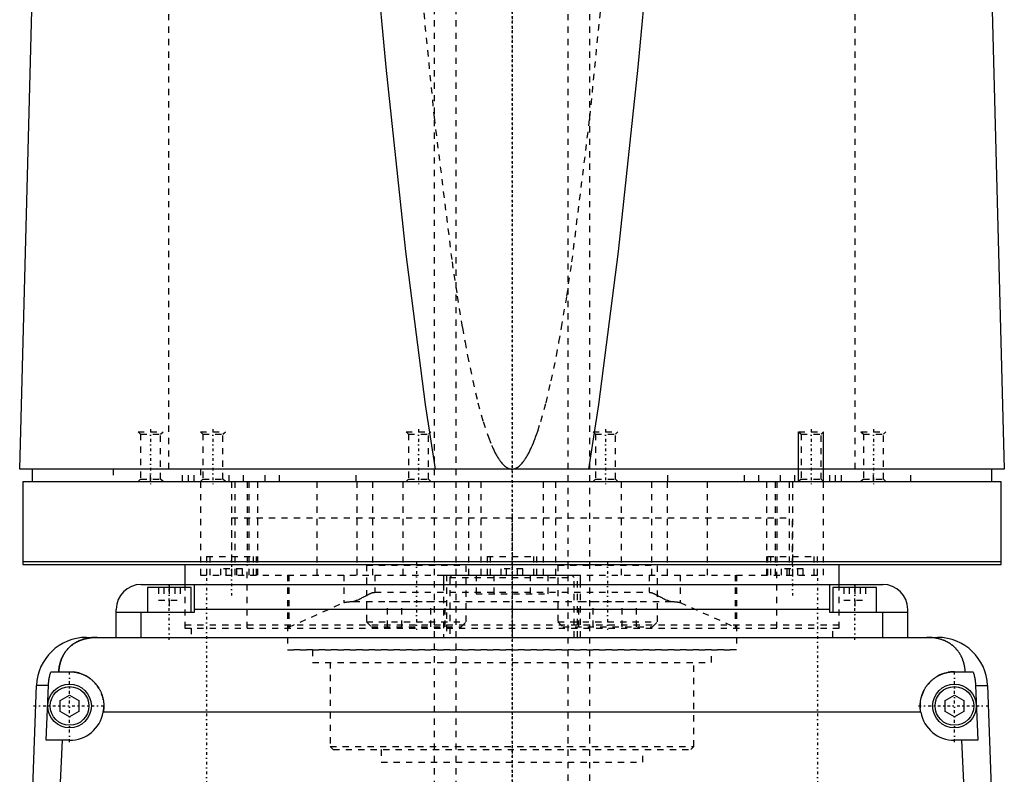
# Model space of a CAD drawing. Extents: x -120 to 120, y -1 to 834.
# Tile 3 of 9: x -79 to 79, y 439 to 560. Entities that reach past the tile are written whole.
import ezdxf

# ---------------------------------------------------------------- set-up
doc = ezdxf.new("R2010")
doc.units = 0
doc.linetypes.add('CENTER', pattern=[1.5, 0.45, -0.5, 0.05, -0.5])
doc.linetypes.add('DASHED', pattern=[2, 1, -1])
for name, color, linetype in [('AM_0', 7, 'CONTINUOUS'), ('AM_10', 7, 'CONTINUOUS'), ('AM_3', 7, 'DASHED'), ('AM_7', 7, 'CENTER')]:
    doc.layers.add(name, color=color, linetype=linetype)

msp = doc.modelspace()

# ---------------------------------------------------------------- linework, layer by layer
at = {"layer": 'AM_0', "color": 7, "linetype": 'CONTINUOUS'}
for p, q in [((-79, 487.5), (-76.83, 568.63)), ((76.83, 568.63), (79, 487.5)), ((79, 487.5), (-79, 487.5)), ((-77, 487.5), (-77, 485.5)), ((77, 485.5), (77, 487.5)), ((-78.5, 485.5), (78.5, 485.5)), ((-78.5, 485.5), (-78.5, 472.2)), ((78.5, 472.2), (78.5, 485.5)), ((-78.5, 472.7), (78.5, 472.7)), ((-78.5, 472.2), (78.5, 472.2)), ((-52.5, 472.2), (-52.5, 469)), ((52.5, 469), (52.5, 472.2)), ((-11, 470.5), (-11, 469)), ((-11, 470.5), (11, 470.5)), ((11, 469), (11, 470.5)), ((-59.5, 469), (59.5, 469)), ((-58.5, 468.5), (-58.5, 464.5)), ((-51.5, 468.5), (-58.5, 468.5)), ((-55, 469), (-55, 468.5)), ((-51.5, 464.5), (-51.5, 468.5)), ((-51, 469), (-51, 464.5)), ((51, 464.5), (51, 469)), ((51.5, 468.5), (51.5, 464.5)), ((58.5, 468.5), (51.5, 468.5)), ((55, 469), (55, 468.5)), ((58.5, 464.5), (58.5, 468.5)), ((-63.5, 460.5), (-63.5, 465)), ((51, 465), (-51, 465)), ((63.5, 460.5), (63.5, 465)), ((-51, 464.5), (-63.5, 464.5)), ((-59.5, 460.5), (-59.5, 464.5)), ((63.5, 464.5), (51, 464.5)), ((59.5, 460.5), (59.5, 464.5)), ((-68.3, 460.5), (68.3, 460.5)), ((-73.97, 455), (-71, 455)), ((71, 455), (73.97, 455)), ((-77.28, 426.46), (-76.29, 452.8)), ((-74.4, 452.8), (-76.29, 452.8)), ((-74.75, 444), (-74.4, 452.8)), ((74.4, 452.8), (76.29, 452.8)), ((74.4, 452.8), (74.75, 444)), ((76.29, 452.8), (77.28, 426.46)), ((-72.5, 450.37), (-71, 451.23)), ((-72.5, 448.63), (-72.5, 450.37)), ((-71, 451.23), (-69.5, 450.37)), ((-69.5, 450.37), (-69.5, 448.63)), ((69.5, 450.37), (71, 451.23)), ((69.5, 448.63), (69.5, 450.37)), ((71, 451.23), (72.5, 450.37)), ((72.5, 450.37), (72.5, 448.63)), ((-71, 447.77), (-72.5, 448.63)), ((-69.5, 448.63), (-71, 447.77)), ((65.59, 448.5), (-65.59, 448.5)), ((71, 447.77), (69.5, 448.63)), ((72.5, 448.63), (71, 447.77)), ((-71, 444), (-74.75, 444)), ((-72.2, 444), (-72.97, 426.46)), ((74.75, 444), (71, 444)), ((72.97, 426.46), (72.2, 444))]:
    msp.add_line(p, q, dxfattribs=at)
for points in [[(-12.26, 487.5, 0), (-13.86, 497.87, 0), (-17.03, 522.41, 0), (-20.18, 551.98, 0), (-21.74, 568.63, 0)], [(21.74, 568.63, 0), (20.18, 551.98, 0), (17.03, 522.41, 0), (13.86, 497.87, 0), (12.26, 487.5, 0)], [(-66.56, 460.5, 0), (-66.61, 460.5, 0), (-66.7, 460.5, 0), (-66.8, 460.5, 0), (-66.84, 460.5, 0), (-66.89, 460.49, 0), (-66.98, 460.49, 0), (-67.08, 460.49, 0), (-67.17, 460.48, 0), (-67.26, 460.47, 0), (-67.35, 460.47, 0), (-67.4, 460.46, 0), (-67.45, 460.46, 0), (-67.54, 460.45, 0), (-67.63, 460.44, 0), (-67.72, 460.42, 0), (-67.82, 460.41, 0), (-67.91, 460.4, 0), (-67.95, 460.39, 0), (-68, 460.38, 0), (-68.09, 460.37, 0), (-68.18, 460.35, 0), (-68.23, 460.34, 0), (-68.27, 460.33, 0), (-68.36, 460.31, 0), (-68.45, 460.29, 0), (-68.49, 460.28, 0), (-68.53, 460.27, 0), (-68.62, 460.24, 0), (-68.71, 460.22, 0), (-68.79, 460.2, 0), (-68.88, 460.17, 0), (-68.96, 460.14, 0), (-69, 460.13, 0), (-69.04, 460.11, 0), (-69.13, 460.08, 0), (-69.21, 460.05, 0), (-69.29, 460.02, 0), (-69.37, 459.99, 0), (-69.45, 459.96, 0), (-69.49, 459.94, 0), (-69.53, 459.92, 0), (-69.6, 459.89, 0), (-69.68, 459.85, 0), (-69.76, 459.81, 0), (-69.83, 459.77, 0), (-69.91, 459.74, 0), (-69.94, 459.72, 0), (-69.98, 459.69, 0), (-70.05, 459.65, 0), (-70.12, 459.61, 0), (-70.19, 459.57, 0), (-70.26, 459.52, 0), (-70.33, 459.48, 0), (-70.37, 459.46, 0), (-70.4, 459.43, 0), (-70.47, 459.39, 0), (-70.53, 459.34, 0), (-70.6, 459.29, 0), (-70.66, 459.24, 0), (-70.72, 459.19, 0), (-70.75, 459.17, 0), (-70.78, 459.14, 0), (-70.84, 459.09, 0), (-70.9, 459.04, 0), (-70.93, 459.01, 0), (-70.96, 458.98, 0), (-71.02, 458.93, 0), (-71.08, 458.87, 0), (-71.1, 458.85, 0), (-71.13, 458.82, 0), (-71.19, 458.76, 0), (-71.24, 458.71, 0), (-71.29, 458.65, 0), (-71.34, 458.59, 0), (-71.4, 458.53, 0), (-71.42, 458.5, 0), (-71.45, 458.47, 0), (-71.5, 458.41, 0), (-71.54, 458.35, 0), (-71.59, 458.28, 0), (-71.64, 458.22, 0), (-71.68, 458.16, 0), (-71.71, 458.12, 0), (-71.73, 458.09, 0), (-71.77, 458.02, 0), (-71.82, 457.96, 0), (-71.86, 457.89, 0), (-71.9, 457.82, 0), (-71.94, 457.75, 0), (-71.96, 457.72, 0), (-71.98, 457.68, 0), (-72.02, 457.61, 0), (-72.06, 457.54, 0), (-72.1, 457.46, 0), (-72.13, 457.39, 0), (-72.17, 457.32, 0), (-72.18, 457.28, 0), (-72.2, 457.24, 0), (-72.24, 457.16, 0), (-72.27, 457.09, 0), (-72.3, 457.01, 0), (-72.33, 456.93, 0), (-72.36, 456.85, 0), (-72.37, 456.81, 0), (-72.39, 456.77, 0), (-72.42, 456.69, 0), (-72.44, 456.61, 0), (-72.46, 456.57, 0), (-72.47, 456.52, 0), (-72.49, 456.44, 0), (-72.52, 456.36, 0), (-72.53, 456.32, 0), (-72.54, 456.27, 0), (-72.56, 456.19, 0), (-72.58, 456.1, 0), (-72.6, 456.02, 0), (-72.62, 455.93, 0), (-72.63, 455.84, 0), (-72.64, 455.8, 0), (-72.65, 455.76, 0), (-72.66, 455.67, 0), (-72.68, 455.58, 0), (-72.72, 455.27, 0), (-72.74, 455, 0)], [(72.74, 455, 0), (72.74, 455.05, 0), (72.73, 455.14, 0), (72.72, 455.23, 0), (72.72, 455.27, 0), (72.71, 455.32, 0), (72.7, 455.41, 0), (72.69, 455.5, 0), (72.68, 455.59, 0), (72.66, 455.68, 0), (72.65, 455.76, 0), (72.64, 455.81, 0), (72.63, 455.85, 0), (72.61, 455.94, 0), (72.6, 456.03, 0), (72.58, 456.11, 0), (72.56, 456.2, 0), (72.54, 456.28, 0), (72.52, 456.33, 0), (72.51, 456.37, 0), (72.49, 456.45, 0), (72.46, 456.53, 0), (72.45, 456.58, 0), (72.44, 456.62, 0), (72.41, 456.7, 0), (72.39, 456.78, 0), (72.37, 456.82, 0), (72.36, 456.86, 0), (72.33, 456.94, 0), (72.3, 457.01, 0), (72.27, 457.09, 0), (72.23, 457.17, 0), (72.2, 457.24, 0), (72.18, 457.28, 0), (72.17, 457.32, 0), (72.13, 457.39, 0), (72.1, 457.46, 0), (72.06, 457.54, 0), (72.02, 457.61, 0), (71.98, 457.68, 0), (71.96, 457.71, 0), (71.94, 457.75, 0), (71.9, 457.82, 0), (71.86, 457.89, 0), (71.82, 457.95, 0), (71.78, 458.02, 0), (71.73, 458.08, 0), (71.71, 458.12, 0), (71.69, 458.15, 0), (71.64, 458.21, 0), (71.6, 458.28, 0), (71.55, 458.34, 0), (71.5, 458.4, 0), (71.45, 458.46, 0), (71.43, 458.49, 0), (71.4, 458.52, 0), (71.35, 458.58, 0), (71.3, 458.64, 0), (71.25, 458.7, 0), (71.19, 458.75, 0), (71.14, 458.81, 0), (71.11, 458.84, 0), (71.08, 458.87, 0), (71.03, 458.92, 0), (70.97, 458.98, 0), (70.94, 459, 0), (70.91, 459.03, 0), (70.85, 459.08, 0), (70.79, 459.13, 0), (70.76, 459.16, 0), (70.73, 459.18, 0), (70.67, 459.23, 0), (70.6, 459.28, 0), (70.54, 459.33, 0), (70.47, 459.38, 0), (70.41, 459.43, 0), (70.37, 459.45, 0), (70.34, 459.47, 0), (70.27, 459.52, 0), (70.2, 459.56, 0), (70.13, 459.61, 0), (70.06, 459.65, 0), (69.99, 459.69, 0), (69.95, 459.71, 0), (69.91, 459.73, 0), (69.84, 459.77, 0), (69.76, 459.81, 0), (69.69, 459.85, 0), (69.61, 459.88, 0), (69.53, 459.92, 0), (69.5, 459.94, 0), (69.46, 459.95, 0), (69.38, 459.99, 0), (69.3, 460.02, 0), (69.22, 460.05, 0), (69.13, 460.08, 0), (69.05, 460.11, 0), (69.01, 460.13, 0), (68.97, 460.14, 0), (68.89, 460.17, 0), (68.8, 460.19, 0), (68.72, 460.22, 0), (68.63, 460.24, 0), (68.54, 460.27, 0), (68.5, 460.28, 0), (68.46, 460.29, 0), (68.37, 460.31, 0), (68.28, 460.33, 0), (68.23, 460.34, 0), (68.19, 460.35, 0), (68.1, 460.36, 0), (68.01, 460.38, 0), (67.96, 460.39, 0), (67.91, 460.4, 0), (67.82, 460.41, 0), (67.73, 460.42, 0), (67.64, 460.44, 0), (67.55, 460.45, 0), (67.45, 460.46, 0), (67.41, 460.46, 0), (67.36, 460.47, 0), (67.27, 460.47, 0), (67.17, 460.48, 0), (67.08, 460.49, 0), (66.99, 460.49, 0), (66.89, 460.49, 0), (66.85, 460.5, 0), (66.8, 460.5, 0), (66.7, 460.5, 0), (66.61, 460.5, 0), (66.56, 460.5, 0)], [(-74.4, 452.8, 0), (-74.39, 452.86, 0), (-74.39, 452.98, 0), (-74.38, 453.1, 0), (-74.37, 453.16, 0), (-74.37, 453.23, 0), (-74.35, 453.35, 0), (-74.34, 453.47, 0), (-74.32, 453.6, 0), (-74.3, 453.72, 0), (-74.28, 453.85, 0), (-74.27, 453.91, 0), (-74.26, 453.97, 0), (-74.23, 454.1, 0), (-74.2, 454.22, 0), (-74.17, 454.34, 0), (-74.14, 454.47, 0), (-74.1, 454.59, 0), (-74.09, 454.65, 0), (-74.07, 454.71, 0), (-74.03, 454.83, 0), (-73.99, 454.94, 0), (-73.97, 455, 0)], [(-71, 455, 0), (-70.96, 455, 0), (-70.87, 455, 0), (-70.78, 455, 0), (-70.73, 454.99, 0), (-70.69, 454.99, 0), (-70.6, 454.99, 0), (-70.51, 454.98, 0), (-70.42, 454.97, 0), (-70.33, 454.96, 0), (-70.24, 454.95, 0), (-70.19, 454.94, 0), (-70.15, 454.93, 0), (-70.06, 454.92, 0), (-69.97, 454.9, 0), (-69.88, 454.88, 0), (-69.79, 454.86, 0), (-69.7, 454.84, 0), (-69.65, 454.83, 0), (-69.61, 454.82, 0), (-69.52, 454.8, 0), (-69.43, 454.77, 0), (-69.38, 454.76, 0), (-69.34, 454.74, 0), (-69.25, 454.72, 0), (-69.17, 454.69, 0), (-69.12, 454.67, 0), (-69.08, 454.65, 0), (-68.99, 454.62, 0), (-68.91, 454.59, 0), (-68.82, 454.55, 0), (-68.74, 454.51, 0), (-68.66, 454.48, 0), (-68.61, 454.46, 0), (-68.57, 454.44, 0), (-68.49, 454.39, 0), (-68.41, 454.35, 0), (-68.33, 454.31, 0), (-68.25, 454.26, 0), (-68.17, 454.22, 0), (-68.14, 454.2, 0), (-68.1, 454.17, 0), (-68.02, 454.12, 0), (-67.95, 454.07, 0), (-67.87, 454.02, 0), (-67.8, 453.97, 0), (-67.73, 453.92, 0), (-67.69, 453.89, 0), (-67.66, 453.87, 0), (-67.59, 453.81, 0), (-67.52, 453.76, 0), (-67.45, 453.7, 0), (-67.39, 453.65, 0), (-67.32, 453.59, 0), (-67.29, 453.56, 0), (-67.26, 453.53, 0), (-67.2, 453.47, 0), (-67.14, 453.41, 0), (-67.08, 453.35, 0), (-67.02, 453.29, 0), (-66.96, 453.23, 0), (-66.93, 453.2, 0), (-66.9, 453.17, 0), (-66.84, 453.1, 0), (-66.79, 453.04, 0), (-66.76, 453, 0), (-66.73, 452.97, 0), (-66.68, 452.9, 0), (-66.62, 452.83, 0), (-66.6, 452.8, 0), (-66.57, 452.76, 0), (-66.52, 452.69, 0), (-66.47, 452.62, 0), (-66.42, 452.55, 0), (-66.37, 452.47, 0), (-66.32, 452.4, 0), (-66.3, 452.36, 0), (-66.28, 452.32, 0), (-66.23, 452.24, 0), (-66.19, 452.17, 0), (-66.15, 452.09, 0), (-66.11, 452.01, 0), (-66.06, 451.93, 0), (-66.05, 451.89, 0), (-66.03, 451.85, 0), (-65.99, 451.77, 0), (-65.95, 451.68, 0), (-65.92, 451.6, 0), (-65.88, 451.52, 0), (-65.85, 451.43, 0), (-65.84, 451.39, 0), (-65.82, 451.35, 0), (-65.79, 451.26, 0), (-65.76, 451.18, 0), (-65.74, 451.09, 0), (-65.71, 451.01, 0), (-65.69, 450.92, 0), (-65.68, 450.88, 0), (-65.66, 450.83, 0), (-65.64, 450.75, 0), (-65.62, 450.66, 0), (-65.61, 450.57, 0), (-65.59, 450.48, 0), (-65.57, 450.4, 0), (-65.57, 450.35, 0), (-65.56, 450.31, 0), (-65.55, 450.22, 0), (-65.54, 450.13, 0), (-65.53, 450.09, 0), (-65.53, 450.04, 0), (-65.52, 449.96, 0), (-65.51, 449.87, 0), (-65.51, 449.82, 0), (-65.51, 449.78, 0), (-65.5, 449.69, 0), (-65.5, 449.61, 0), (-65.5, 449.52, 0), (-65.5, 449.43, 0), (-65.5, 449.35, 0), (-65.5, 449.3, 0), (-65.51, 449.26, 0), (-65.51, 449.17, 0), (-65.52, 449.08, 0), (-65.52, 448.99, 0), (-65.53, 448.9, 0), (-65.54, 448.81, 0), (-65.55, 448.77, 0), (-65.55, 448.72, 0), (-65.57, 448.63, 0), (-65.58, 448.54, 0), (-65.59, 448.5, 0)], [(65.59, 448.5, 0), (65.58, 448.54, 0), (65.57, 448.63, 0), (65.55, 448.72, 0), (65.55, 448.77, 0), (65.54, 448.81, 0), (65.53, 448.9, 0), (65.52, 448.99, 0), (65.52, 449.08, 0), (65.51, 449.17, 0), (65.51, 449.26, 0), (65.5, 449.3, 0), (65.5, 449.35, 0), (65.5, 449.43, 0), (65.5, 449.52, 0), (65.5, 449.61, 0), (65.5, 449.69, 0), (65.51, 449.78, 0), (65.51, 449.82, 0), (65.51, 449.87, 0), (65.52, 449.96, 0), (65.53, 450.04, 0), (65.53, 450.09, 0), (65.54, 450.13, 0), (65.55, 450.22, 0), (65.56, 450.31, 0), (65.57, 450.35, 0), (65.57, 450.4, 0), (65.59, 450.48, 0), (65.61, 450.57, 0), (65.62, 450.66, 0), (65.64, 450.75, 0), (65.66, 450.83, 0), (65.68, 450.88, 0), (65.69, 450.92, 0), (65.71, 451.01, 0), (65.74, 451.09, 0), (65.76, 451.18, 0), (65.79, 451.26, 0), (65.82, 451.35, 0), (65.84, 451.39, 0), (65.85, 451.43, 0), (65.88, 451.52, 0), (65.92, 451.6, 0), (65.95, 451.68, 0), (65.99, 451.77, 0), (66.03, 451.85, 0), (66.05, 451.89, 0), (66.06, 451.93, 0), (66.11, 452.01, 0), (66.15, 452.09, 0), (66.19, 452.17, 0), (66.23, 452.24, 0), (66.28, 452.32, 0), (66.3, 452.36, 0), (66.32, 452.4, 0), (66.37, 452.47, 0), (66.42, 452.55, 0), (66.47, 452.62, 0), (66.52, 452.69, 0), (66.57, 452.76, 0), (66.6, 452.8, 0), (66.62, 452.83, 0), (66.68, 452.9, 0), (66.73, 452.97, 0), (66.76, 453, 0), (66.79, 453.04, 0), (66.84, 453.1, 0), (66.9, 453.17, 0), (66.93, 453.2, 0), (66.96, 453.23, 0), (67.02, 453.29, 0), (67.08, 453.35, 0), (67.14, 453.41, 0), (67.2, 453.47, 0), (67.26, 453.53, 0), (67.29, 453.56, 0), (67.32, 453.59, 0), (67.39, 453.65, 0), (67.45, 453.7, 0), (67.52, 453.76, 0), (67.59, 453.81, 0), (67.66, 453.87, 0), (67.69, 453.89, 0), (67.73, 453.92, 0), (67.8, 453.97, 0), (67.87, 454.02, 0), (67.95, 454.07, 0), (68.02, 454.12, 0), (68.1, 454.17, 0), (68.14, 454.2, 0), (68.17, 454.22, 0), (68.25, 454.26, 0), (68.33, 454.31, 0), (68.41, 454.35, 0), (68.49, 454.39, 0), (68.57, 454.44, 0), (68.61, 454.46, 0), (68.66, 454.48, 0), (68.74, 454.51, 0), (68.82, 454.55, 0), (68.91, 454.59, 0), (68.99, 454.62, 0), (69.08, 454.65, 0), (69.12, 454.67, 0), (69.17, 454.69, 0), (69.25, 454.72, 0), (69.34, 454.74, 0), (69.38, 454.76, 0), (69.43, 454.77, 0), (69.52, 454.8, 0), (69.61, 454.82, 0), (69.65, 454.83, 0), (69.7, 454.84, 0), (69.79, 454.86, 0), (69.88, 454.88, 0), (69.97, 454.9, 0), (70.06, 454.92, 0), (70.15, 454.93, 0), (70.19, 454.94, 0), (70.24, 454.95, 0), (70.33, 454.96, 0), (70.42, 454.97, 0), (70.51, 454.98, 0), (70.6, 454.99, 0), (70.69, 454.99, 0), (70.73, 454.99, 0), (70.78, 455, 0), (70.87, 455, 0), (70.96, 455, 0), (71, 455, 0)], [(73.97, 455, 0), (73.99, 454.94, 0), (74.03, 454.83, 0), (74.07, 454.71, 0), (74.09, 454.65, 0), (74.1, 454.59, 0), (74.14, 454.47, 0), (74.17, 454.34, 0), (74.2, 454.22, 0), (74.23, 454.1, 0), (74.26, 453.97, 0), (74.27, 453.91, 0), (74.28, 453.85, 0), (74.3, 453.72, 0), (74.32, 453.6, 0), (74.34, 453.47, 0), (74.35, 453.35, 0), (74.37, 453.23, 0), (74.37, 453.16, 0), (74.38, 453.1, 0), (74.39, 452.98, 0), (74.39, 452.86, 0), (74.4, 452.8, 0)]]:
    msp.add_polyline3d(points, dxfattribs=at)
for centre, radius in [((-71, 449.5), 3.5), ((-71, 449.5), 3.1), ((71, 449.5), 3.5), ((71, 449.5), 3.1)]:
    msp.add_circle(centre, radius, dxfattribs=at)
for centre, radius, start, end in [((-59.5, 465), 4, 90, 180), ((59.5, 465), 4, 0, 90), ((-68.3, 452.5), 8, 90, 177.861), ((68.3, 452.5), 8, 2.139, 90), ((-71, 449.5), 5.5, 270, 349.5243), ((71, 449.5), 5.5, 190.4757, 270)]:
    msp.add_arc(centre, radius, start, end, dxfattribs=at)
at = {"layer": 'AM_10', "color": 7, "linetype": 'CONTINUOUS'}
for p, q in [((46, 485.5), (46, 493.5)), ((50, 485.5), (50, 493.5))]:
    msp.add_line(p, q, dxfattribs=at)
at = {"layer": 'AM_3', "color": 6, "linetype": 'DASHED'}
for p, q in [((-9, 813.5), (-9, 393.5)), ((9, 393.5), (9, 813.5)), ((-12.5, 771.5), (-12.5, 435.5)), ((12.5, 435.5), (12.5, 771.5)), ((-55.06, 487.5), (-55.06, 569.6)), ((55.06, 487.5), (55.06, 569.6)), ((-60, 493.5), (-59.62, 493.12)), ((-60, 493.5), (-56, 493.5)), ((-59.62, 493.12), (-59.62, 485.88)), ((-59.62, 493.12), (-56.38, 493.12)), ((-56.38, 493.12), (-56, 493.5)), ((-56.38, 485.88), (-56.38, 493.12)), ((-50, 493.5), (-49.62, 493.12)), ((-50, 493.5), (-46, 493.5)), ((-49.62, 493.12), (-49.62, 485.88)), ((-49.62, 493.12), (-46.38, 493.12)), ((-46.38, 493.12), (-46, 493.5)), ((-46.38, 485.88), (-46.38, 493.12)), ((-17, 493.5), (-16.62, 493.12)), ((-17, 493.5), (-13, 493.5)), ((-16.62, 493.12), (-16.62, 485.88)), ((-16.62, 493.12), (-13.38, 493.12)), ((-13.38, 493.12), (-13, 493.5)), ((-13.38, 485.88), (-13.38, 493.12)), ((13, 493.5), (13.38, 493.12)), ((13, 493.5), (17, 493.5)), ((13.38, 493.12), (13.38, 485.88)), ((13.38, 493.12), (16.62, 493.12)), ((16.62, 493.12), (17, 493.5)), ((16.62, 485.88), (16.62, 493.12)), ((46, 493.5), (46.38, 493.12)), ((46, 493.5), (50, 493.5)), ((46.38, 493.12), (46.38, 485.88)), ((46.38, 493.12), (49.62, 493.12)), ((49.62, 493.12), (50, 493.5)), ((49.62, 485.88), (49.62, 493.12)), ((56, 493.5), (56.38, 493.12)), ((56, 493.5), (60, 493.5)), ((56.38, 493.12), (56.38, 485.88)), ((56.38, 493.12), (59.62, 493.12)), ((59.62, 493.12), (60, 493.5)), ((59.62, 485.88), (59.62, 493.12)), ((-64, 487.5), (-64, 485.5)), ((-58, 485.5), (-58, 487.5)), ((-52.9, 485.5), (-52.9, 487.5)), ((-51.9, 485.5), (-51.9, 487.5)), ((-51, 485.5), (-51, 487.5)), ((-50, 487.5), (-50, 470.5)), ((-45.38, 485.5), (-45.38, 487.5)), ((-43.08, 485.5), (-43.08, 487.5)), ((-39.62, 485.5), (-39.62, 487.5)), ((-37.31, 485.5), (-37.31, 487.5)), ((-25, 485.5), (-25, 487.5)), ((25, 485.5), (25, 487.5)), ((37.31, 485.5), (37.31, 487.5)), ((39.62, 485.5), (39.62, 487.5)), ((43.08, 485.5), (43.08, 487.5)), ((45.38, 485.5), (45.38, 487.5)), ((50, 470.5), (50, 487.5)), ((51, 485.5), (51, 487.5)), ((51.9, 485.5), (51.9, 487.5)), ((52.9, 485.5), (52.9, 487.5)), ((58, 485.5), (58, 487.5)), ((64, 485.5), (64, 487.5)), ((-59.62, 485.88), (-60, 485.5)), ((-59.62, 485.88), (-56.38, 485.88)), ((-56, 485.5), (-56.38, 485.88)), ((-49.62, 485.88), (-50, 485.5)), ((-49.62, 485.88), (-46.38, 485.88)), ((-46, 485.5), (-46.38, 485.88)), ((-45, 485.5), (-45, 470.5)), ((-44.5, 485.5), (-44.5, 470.5)), ((-42.5, 485.5), (-42.5, 472.2)), ((-42.23, 485.5), (-42.23, 470.5)), ((-40.83, 485.5), (-40.83, 470.5)), ((-31.31, 485.5), (-31.31, 470.5)), ((-24.92, 485.5), (-24.92, 470.5)), ((-22.36, 485.5), (-22.36, 470.5)), ((-17.5, 485.5), (-17.5, 470.5)), ((-16.62, 485.88), (-17, 485.5)), ((-16.62, 485.88), (-13.38, 485.88)), ((-13, 485.5), (-13.38, 485.88)), ((-7, 485.5), (-7, 470.5)), ((-5, 485.5), (-5, 470.5)), ((5, 485.5), (5, 470.5)), ((7, 485.5), (7, 470.5)), ((13.38, 485.88), (13, 485.5)), ((13.38, 485.88), (16.62, 485.88)), ((17, 485.5), (16.62, 485.88)), ((17.5, 485.5), (17.5, 470.5)), ((22.36, 485.5), (22.36, 470.5)), ((24.92, 485.5), (24.92, 470.5)), ((31.31, 485.5), (31.31, 470.5)), ((40.83, 485.5), (40.83, 470.5)), ((42.23, 485.5), (42.23, 470.5)), ((42.5, 485.5), (42.5, 472.2)), ((44.5, 485.5), (44.5, 470.5)), ((45, 485.5), (45, 470.5)), ((46.38, 485.88), (46, 485.5)), ((46.38, 485.88), (49.62, 485.88)), ((50, 485.5), (49.62, 485.88)), ((56.38, 485.88), (56, 485.5)), ((56.38, 485.88), (59.62, 485.88)), ((60, 485.5), (59.62, 485.88)), ((-45, 479.7), (45, 479.7)), ((-45, 479.7), (-45, 472.2)), ((-45, 479.7), (0, 479.7)), ((45, 472.2), (45, 479.7)), ((-49, 473.5), (-49, 470.5)), ((-49, 473.5), (-41, 473.5)), ((-48.5, 473.5), (-48.5, 470.5)), ((-41.5, 470.5), (-41.5, 473.5)), ((-41, 470.5), (-41, 473.5)), ((-4, 473.5), (-4, 470.5)), ((-4, 473.5), (4, 473.5)), ((-3.5, 473.5), (-3.5, 470.5)), ((3.5, 470.5), (3.5, 473.5)), ((4, 470.5), (4, 473.5)), ((41, 473.5), (41, 470.5)), ((41, 473.5), (49, 473.5)), ((41.5, 473.5), (41.5, 470.5)), ((48.5, 470.5), (48.5, 473.5)), ((49, 470.5), (49, 473.5)), ((-43.27, 471.5), (-46.73, 471.5)), ((-46.73, 470.5), (-46.73, 471.5)), ((-45.87, 470.5), (-45.87, 471.5)), ((-44.13, 470.5), (-44.13, 471.5)), ((-43.27, 470.5), (-43.27, 471.5)), ((-42.5, 462), (-42.5, 472.2)), ((-23.25, 472.2), (-23.35, 472.1)), ((-23.35, 472.1), (-23.35, 463)), ((-23.35, 472.1), (-7.35, 472.1)), ((-7.35, 472.1), (-7.45, 472.2)), ((-7.35, 463), (-7.35, 472.1)), ((1.73, 471.5), (-1.73, 471.5)), ((-1.73, 470.5), (-1.73, 471.5)), ((-0.87, 470.5), (-0.87, 471.5)), ((0.87, 470.5), (0.87, 471.5)), ((1.73, 470.5), (1.73, 471.5)), ((7.45, 472.2), (7.35, 472.1)), ((7.35, 472.1), (7.35, 463)), ((7.35, 472.1), (23.35, 472.1)), ((23.35, 472.1), (23.25, 472.2)), ((23.35, 463), (23.35, 472.1)), ((42.5, 462), (42.5, 472.2)), ((46.73, 471.5), (43.27, 471.5)), ((43.27, 470.5), (43.27, 471.5)), ((44.13, 470.5), (44.13, 471.5)), ((45.87, 470.5), (45.87, 471.5)), ((46.73, 470.5), (46.73, 471.5)), ((-50, 470.5), (50, 470.5)), ((-36, 470.5), (-36, 458.5)), ((-35.82, 470.5), (-35.82, 462.14)), ((-26.96, 470.5), (-26.96, 466.1)), ((-22, 470.5), (-22, 467.74)), ((-10.5, 470.5), (-10.5, 460.5)), ((-9.6, 470.5), (-10, 470.1)), ((-10, 470.1), (-10, 460.5)), ((-10, 470.1), (10, 470.1)), ((-5.77, 470.5), (-5.77, 467.5)), ((-2.89, 470.5), (-2.89, 467.5)), ((2.89, 470.5), (2.89, 467.5)), ((5.77, 470.5), (5.77, 467.5)), ((10, 470.1), (9.6, 470.5)), ((10, 460.5), (10, 470.1)), ((10.5, 460.5), (10.5, 470.5)), ((22, 470.5), (22, 467.74)), ((26.96, 470.5), (26.96, 466.1)), ((35.82, 470.5), (35.82, 462.14)), ((36, 470.5), (36, 458.5)), ((-56.73, 468.5), (-56.73, 466.5)), ((-55.87, 468.5), (-55.87, 466.5)), ((-55, 468.5), (-55, 464.5)), ((-54.13, 468.5), (-54.13, 466.5)), ((-53.27, 468.5), (-53.27, 466.5)), ((-52.5, 469), (-52.5, 462)), ((-22, 467.74), (22, 467.74)), ((-11, 469), (-11, 460.5)), ((11, 460.5), (11, 469)), ((52.5, 462), (52.5, 469)), ((53.27, 468.5), (53.27, 466.5)), ((54.13, 468.5), (54.13, 466.5)), ((55, 468.5), (55, 464.5)), ((55.87, 468.5), (55.87, 466.5)), ((56.73, 468.5), (56.73, 466.5)), ((-56.73, 466.5), (-53.27, 466.5)), ((-25.41, 466.27), (25.41, 466.27)), ((-19.97, 462.2), (-19.97, 466.2)), ((-10.73, 466.2), (-19.97, 466.2)), ((-17.66, 462.2), (-17.66, 466.2)), ((-13.04, 462.2), (-13.04, 466.2)), ((-10.73, 462.2), (-10.73, 466.2)), ((-5.77, 467.5), (5.77, 467.5)), ((10.73, 462.2), (10.73, 466.2)), ((19.97, 466.2), (10.73, 466.2)), ((13.04, 462.2), (13.04, 466.2)), ((17.66, 462.2), (17.66, 466.2)), ((19.97, 462.2), (19.97, 466.2)), ((53.27, 466.5), (56.73, 466.5)), ((-35.82, 462.14), (-26.96, 466.1)), ((26.96, 466.1), (35.82, 462.14)), ((-23.35, 463), (-22.55, 462.2)), ((-23.35, 463), (-7.35, 463)), ((-8.15, 462.2), (-7.35, 463)), ((7.35, 463), (8.15, 462.2)), ((7.35, 463), (23.35, 463)), ((22.55, 462.2), (23.35, 463)), ((-52.5, 462.5), (52.5, 462.5)), ((-52.5, 462), (52.5, 462)), ((-51.5, 462), (-51.5, 460.5)), ((-22.55, 462.2), (-8.15, 462.2)), ((8.15, 462.2), (22.55, 462.2)), ((51.5, 460.5), (51.5, 462)), ((-36, 458.52), (36, 458.52)), ((36, 458.5), (-36, 458.5)), ((-32, 458.5), (-32, 456.5)), ((32, 456.5), (32, 458.5)), ((-32, 456.5), (32, 456.5)), ((-29.18, 456.5), (-29.18, 443)), ((29.18, 443), (29.18, 456.5)), ((-29.18, 443), (-28.68, 442.5)), ((-29.18, 443), (29.18, 443)), ((-28.68, 442.5), (28.68, 442.5)), ((-21, 442.5), (-21, 440.5)), ((21, 440.5), (21, 442.5)), ((28.68, 442.5), (29.18, 443)), ((-21, 440.5), (21, 440.5))]:
    msp.add_line(p, q, dxfattribs=at)
for points in [[(-14.95, 568.63, 0), (-12.5, 543.94, 0), (-9.62, 520.74, 0), (-8.79, 515.22, 0), (-7.96, 510.2, 0), (-7.54, 507.88, 0), (-7.13, 505.68, 0), (-6.29, 501.66, 0), (-5.46, 498.14, 0), (-4.62, 495.12, 0), (-3.78, 492.6, 0), (-3.29, 491.36, 0), (-3.15, 491.04, 0), (-3.01, 490.73, 0), (-2.94, 490.59, 0), (-2.87, 490.44, 0), (-2.73, 490.16, 0), (-2.59, 489.89, 0), (-2.52, 489.77, 0), (-2.45, 489.64, 0), (-2.31, 489.41, 0), (-2.17, 489.18, 0), (-2.1, 489.07, 0), (-2.03, 488.97, 0), (-1.89, 488.78, 0), (-1.75, 488.59, 0), (-1.61, 488.43, 0), (-1.47, 488.27, 0), (-1.33, 488.13, 0), (-1.26, 488.07, 0), (-1.19, 488.01, 0), (-1.05, 487.89, 0), (-0.91, 487.8, 0), (-0.83, 487.74, 0), (-0.81, 487.73, 0), (-0.78, 487.72, 0), (-0.77, 487.71, 0), (-0.76, 487.71, 0), (-0.74, 487.69, 0), (-0.71, 487.68, 0), (-0.69, 487.67, 0), (-0.67, 487.66, 0), (-0.64, 487.65, 0), (-0.63, 487.64, 0), (-0.62, 487.64, 0), (-0.6, 487.63, 0), (-0.57, 487.62, 0), (-0.55, 487.61, 0), (-0.53, 487.6, 0), (-0.5, 487.59, 0), (-0.49, 487.59, 0), (-0.48, 487.58, 0), (-0.46, 487.57, 0), (-0.43, 487.57, 0), (-0.42, 487.56, 0), (-0.41, 487.56, 0), (-0.39, 487.55, 0), (-0.36, 487.55, 0), (-0.35, 487.54, 0), (-0.34, 487.54, 0), (-0.32, 487.54, 0), (-0.29, 487.53, 0), (-0.27, 487.53, 0), (-0.25, 487.52, 0), (-0.22, 487.52, 0), (-0.21, 487.52, 0), (-0.2, 487.51, 0), (-0.18, 487.51, 0), (-0.15, 487.51, 0), (-0.13, 487.51, 0), (-0.11, 487.5, 0), (-0.08, 487.5, 0), (-0.07, 487.5, 0), (-0.06, 487.5, 0), (-0.04, 487.5, 0), (-0.01, 487.5, 0), (0, 487.5, 0)], [(0, 487.5, 0), (0.01, 487.5, 0), (0.04, 487.5, 0), (0.06, 487.5, 0), (0.07, 487.5, 0), (0.08, 487.5, 0), (0.11, 487.5, 0), (0.13, 487.51, 0), (0.15, 487.51, 0), (0.18, 487.51, 0), (0.2, 487.51, 0), (0.21, 487.52, 0), (0.22, 487.52, 0), (0.25, 487.52, 0), (0.27, 487.53, 0), (0.29, 487.53, 0), (0.32, 487.54, 0), (0.34, 487.54, 0), (0.35, 487.54, 0), (0.36, 487.55, 0), (0.39, 487.55, 0), (0.41, 487.56, 0), (0.42, 487.56, 0), (0.43, 487.57, 0), (0.46, 487.57, 0), (0.48, 487.58, 0), (0.49, 487.59, 0), (0.5, 487.59, 0), (0.53, 487.6, 0), (0.55, 487.61, 0), (0.57, 487.62, 0), (0.6, 487.63, 0), (0.62, 487.64, 0), (0.63, 487.64, 0), (0.64, 487.65, 0), (0.67, 487.66, 0), (0.69, 487.67, 0), (0.71, 487.68, 0), (0.74, 487.69, 0), (0.76, 487.71, 0), (0.77, 487.71, 0), (0.78, 487.72, 0), (0.81, 487.73, 0), (0.83, 487.74, 0), (0.85, 487.76, 0), (0.88, 487.77, 0), (0.9, 487.79, 0), (0.91, 487.8, 0), (0.92, 487.8, 0), (0.95, 487.82, 0), (0.97, 487.83, 0), (1.05, 487.89, 0), (1.19, 488.01, 0), (1.26, 488.07, 0), (1.33, 488.13, 0), (1.47, 488.27, 0), (1.61, 488.43, 0), (1.75, 488.59, 0), (1.89, 488.78, 0), (2.03, 488.97, 0), (2.1, 489.07, 0), (2.17, 489.18, 0), (2.31, 489.41, 0), (2.45, 489.64, 0), (2.52, 489.77, 0), (2.59, 489.89, 0), (2.73, 490.16, 0), (2.87, 490.44, 0), (2.94, 490.59, 0), (3.01, 490.73, 0), (3.15, 491.04, 0), (3.29, 491.36, 0), (3.43, 491.7, 0), (3.57, 492.05, 0), (3.71, 492.41, 0), (3.78, 492.6, 0), (3.85, 492.79, 0), (3.99, 493.18, 0), (4.13, 493.59, 0), (4.62, 495.12, 0), (5.46, 498.14, 0), (6.29, 501.66, 0), (7.13, 505.68, 0), (7.54, 507.88, 0), (7.96, 510.2, 0), (8.79, 515.22, 0), (9.62, 520.74, 0), (12.5, 543.94, 0), (14.95, 568.63, 0)], [(-23.35, 467.24, 0), (-23.32, 467.26, 0), (-23.25, 467.29, 0), (-23.17, 467.33, 0), (-23.14, 467.35, 0), (-23.1, 467.37, 0), (-23.03, 467.4, 0), (-22.96, 467.44, 0), (-22.89, 467.47, 0), (-22.82, 467.51, 0), (-22.75, 467.54, 0), (-22.71, 467.55, 0), (-22.67, 467.57, 0), (-22.6, 467.6, 0), (-22.52, 467.63, 0), (-22.45, 467.66, 0), (-22.37, 467.68, 0), (-22.29, 467.7, 0), (-22.25, 467.71, 0), (-22.21, 467.72, 0), (-22.16, 467.72, 0), (-22.15, 467.73, 0), (-22.14, 467.73, 0), (-22.13, 467.73, 0), (-22.12, 467.73, 0), (-22.11, 467.73, 0), (-22.09, 467.73, 0), (-22.08, 467.73, 0), (-22.07, 467.73, 0), (-22.05, 467.73, 0), (-22.04, 467.73, 0), (-22.04, 467.74, 0), (-22.02, 467.74, 0), (-22.01, 467.74, 0), (-22, 467.74, 0)], [(22, 467.74, 0), (22.01, 467.74, 0), (22.02, 467.74, 0), (22.04, 467.74, 0), (22.04, 467.73, 0), (22.05, 467.73, 0), (22.07, 467.73, 0), (22.08, 467.73, 0), (22.09, 467.73, 0), (22.11, 467.73, 0), (22.12, 467.73, 0), (22.13, 467.73, 0), (22.14, 467.73, 0), (22.15, 467.73, 0), (22.16, 467.72, 0), (22.21, 467.72, 0), (22.25, 467.71, 0), (22.29, 467.7, 0), (22.37, 467.68, 0), (22.45, 467.66, 0), (22.52, 467.63, 0), (22.6, 467.6, 0), (22.67, 467.57, 0), (22.71, 467.55, 0), (22.75, 467.54, 0), (22.82, 467.51, 0), (22.89, 467.47, 0), (22.96, 467.44, 0), (23.03, 467.4, 0), (23.1, 467.37, 0), (23.14, 467.35, 0), (23.17, 467.33, 0), (23.25, 467.29, 0), (23.32, 467.26, 0), (23.35, 467.24, 0)], [(-26.96, 466.1, 0), (-26.94, 466.1, 0), (-26.91, 466.11, 0), (-26.87, 466.12, 0), (-26.85, 466.13, 0), (-26.82, 466.14, 0), (-26.77, 466.15, 0), (-26.71, 466.16, 0), (-26.64, 466.17, 0), (-26.57, 466.18, 0), (-26.49, 466.19, 0), (-26.44, 466.19, 0), (-26.4, 466.2, 0), (-26.3, 466.21, 0), (-26.2, 466.22, 0), (-26.1, 466.23, 0), (-25.99, 466.24, 0), (-25.87, 466.25, 0), (-25.81, 466.25, 0), (-25.74, 466.25, 0), (-25.61, 466.26, 0), (-25.48, 466.27, 0), (-25.41, 466.27, 0)], [(-25.41, 466.27, 0), (-25.36, 466.29, 0), (-25.25, 466.32, 0), (-25.15, 466.36, 0), (-25.1, 466.38, 0), (-25.04, 466.4, 0), (-24.93, 466.45, 0), (-24.82, 466.49, 0), (-24.71, 466.54, 0), (-24.6, 466.6, 0), (-24.49, 466.65, 0), (-24.43, 466.68, 0), (-24.37, 466.71, 0), (-24.25, 466.76, 0), (-24.14, 466.82, 0), (-24.02, 466.89, 0), (-23.9, 466.95, 0), (-23.78, 467.01, 0), (-23.72, 467.04, 0), (-23.66, 467.08, 0), (-23.53, 467.14, 0), (-23.41, 467.21, 0), (-23.35, 467.24, 0)], [(23.35, 467.24, 0), (23.41, 467.21, 0), (23.53, 467.14, 0), (23.66, 467.08, 0), (23.72, 467.04, 0), (23.78, 467.01, 0), (23.9, 466.95, 0), (24.02, 466.89, 0), (24.14, 466.82, 0), (24.25, 466.76, 0), (24.37, 466.71, 0), (24.43, 466.68, 0), (24.49, 466.65, 0), (24.6, 466.6, 0), (24.71, 466.54, 0), (24.82, 466.49, 0), (24.93, 466.45, 0), (25.04, 466.4, 0), (25.1, 466.38, 0), (25.15, 466.36, 0), (25.25, 466.32, 0), (25.36, 466.29, 0), (25.41, 466.27, 0)], [(25.41, 466.27, 0), (25.48, 466.27, 0), (25.61, 466.26, 0), (25.74, 466.25, 0), (25.81, 466.25, 0), (25.87, 466.25, 0), (25.99, 466.24, 0), (26.1, 466.23, 0), (26.2, 466.22, 0), (26.3, 466.21, 0), (26.4, 466.2, 0), (26.44, 466.19, 0), (26.49, 466.19, 0), (26.57, 466.18, 0), (26.64, 466.17, 0), (26.71, 466.16, 0), (26.77, 466.15, 0), (26.82, 466.14, 0), (26.85, 466.13, 0), (26.87, 466.12, 0), (26.91, 466.11, 0), (26.94, 466.1, 0), (26.96, 466.1, 0)], [(-36, 462, 0), (-35.99, 462.02, 0), (-35.95, 462.07, 0), (-35.88, 462.12, 0), (-35.82, 462.14, 0)], [(-36, 461.99, 0), (-36, 461.99, 0), (-36, 461.99, 0), (-36, 461.99, 0), (-36, 462, 0)], [(35.82, 462.14, 0), (35.88, 462.12, 0), (35.95, 462.07, 0), (35.99, 462.02, 0), (36, 462, 0)], [(36, 462, 0), (36, 461.99, 0), (36, 461.99, 0), (36, 461.99, 0), (36, 461.99, 0)], [(-72.74, 455, 0), (-72.74, 455.05, 0), (-72.73, 455.14, 0), (-72.72, 455.23, 0), (-72.72, 455.27, 0), (-72.71, 455.32, 0), (-72.7, 455.41, 0), (-72.69, 455.5, 0), (-72.68, 455.59, 0), (-72.66, 455.68, 0), (-72.65, 455.76, 0), (-72.64, 455.81, 0), (-72.63, 455.85, 0), (-72.61, 455.94, 0), (-72.6, 456.03, 0), (-72.58, 456.11, 0), (-72.56, 456.2, 0), (-72.54, 456.28, 0), (-72.52, 456.33, 0), (-72.51, 456.37, 0), (-72.49, 456.45, 0), (-72.46, 456.53, 0), (-72.45, 456.58, 0), (-72.44, 456.62, 0), (-72.41, 456.7, 0), (-72.39, 456.78, 0), (-72.37, 456.82, 0), (-72.36, 456.86, 0), (-72.33, 456.94, 0), (-72.3, 457.01, 0), (-72.27, 457.09, 0), (-72.23, 457.17, 0), (-72.2, 457.24, 0), (-72.18, 457.28, 0), (-72.17, 457.32, 0), (-72.13, 457.39, 0), (-72.1, 457.46, 0), (-72.06, 457.54, 0), (-72.02, 457.61, 0), (-71.98, 457.68, 0), (-71.96, 457.71, 0), (-71.94, 457.75, 0), (-71.9, 457.82, 0), (-71.86, 457.89, 0), (-71.82, 457.95, 0), (-71.78, 458.02, 0), (-71.73, 458.08, 0), (-71.71, 458.12, 0), (-71.69, 458.15, 0), (-71.64, 458.21, 0), (-71.6, 458.28, 0), (-71.55, 458.34, 0), (-71.5, 458.4, 0), (-71.45, 458.46, 0), (-71.43, 458.49, 0), (-71.4, 458.52, 0), (-71.35, 458.58, 0), (-71.3, 458.64, 0), (-71.25, 458.7, 0), (-71.19, 458.75, 0), (-71.14, 458.81, 0), (-71.11, 458.84, 0), (-71.08, 458.87, 0), (-71.03, 458.92, 0), (-70.97, 458.98, 0), (-70.94, 459, 0), (-70.91, 459.03, 0), (-70.85, 459.08, 0), (-70.79, 459.13, 0), (-70.76, 459.16, 0), (-70.73, 459.18, 0), (-70.67, 459.23, 0), (-70.6, 459.28, 0), (-70.54, 459.33, 0), (-70.47, 459.38, 0), (-70.41, 459.43, 0), (-70.37, 459.45, 0), (-70.34, 459.47, 0), (-70.27, 459.52, 0), (-70.2, 459.56, 0), (-70.13, 459.61, 0), (-70.06, 459.65, 0), (-69.99, 459.69, 0), (-69.95, 459.71, 0), (-69.91, 459.73, 0), (-69.84, 459.77, 0), (-69.76, 459.81, 0), (-69.69, 459.85, 0), (-69.61, 459.88, 0), (-69.53, 459.92, 0), (-69.5, 459.94, 0), (-69.46, 459.95, 0), (-69.38, 459.99, 0), (-69.3, 460.02, 0), (-69.22, 460.05, 0), (-69.13, 460.08, 0), (-69.05, 460.11, 0), (-69.01, 460.13, 0), (-68.97, 460.14, 0), (-68.89, 460.17, 0), (-68.8, 460.19, 0), (-68.72, 460.22, 0), (-68.63, 460.24, 0), (-68.54, 460.27, 0), (-68.5, 460.28, 0), (-68.46, 460.29, 0), (-68.37, 460.31, 0), (-68.28, 460.33, 0), (-68.23, 460.34, 0), (-68.19, 460.35, 0), (-68.1, 460.36, 0), (-68.01, 460.38, 0), (-67.96, 460.39, 0), (-67.91, 460.4, 0), (-67.82, 460.41, 0), (-67.73, 460.42, 0), (-67.64, 460.44, 0), (-67.55, 460.45, 0), (-67.45, 460.46, 0), (-67.41, 460.46, 0), (-67.36, 460.47, 0), (-67.27, 460.47, 0), (-67.17, 460.48, 0), (-67.08, 460.49, 0), (-66.99, 460.49, 0), (-66.89, 460.49, 0), (-66.85, 460.5, 0), (-66.8, 460.5, 0), (-66.7, 460.5, 0), (-66.61, 460.5, 0), (-66.56, 460.5, 0)]]:
    msp.add_polyline3d(points, dxfattribs=at)
for centre, start, end in [((-71, 449.5), 349.5243, 90), ((71, 449.5), 90, 190.4757)]:
    msp.add_arc(centre, 5.5, start, end, dxfattribs=at)
at = {"layer": 'AM_7', "color": 4, "linetype": 'CENTER'}
for p, q in [((0, 834.5), (0, 372.5)), ((0, 700.5), (0, 370.5)), ((-58, 493.9), (-58, 485.1)), ((-48, 493.9), (-48, 485.1)), ((-15, 493.9), (-15, 485.1)), ((15, 493.9), (15, 485.1)), ((48, 493.9), (48, 485.1)), ((58, 493.9), (58, 485.1)), ((0, 480.07), (0, 459.92)), ((-45, 473.8), (-45, 467.2)), ((-15.35, 472.7), (-15.35, 461.7)), ((15.35, 472.7), (15.35, 461.7)), ((45, 473.8), (45, 467.2)), ((-49, 470), (-49, 371)), ((49, 470), (49, 371)), ((-55, 460.1), (-55, 468.9)), ((55, 460.1), (55, 468.9)), ((-71, 443.72), (-71, 455.27)), ((71, 443.72), (71, 455.27)), ((-76.78, 449.5), (-65.22, 449.5)), ((65.22, 449.5), (76.78, 449.5))]:
    msp.add_line(p, q, dxfattribs=at)

doc.saveas('drawing.dxf')
